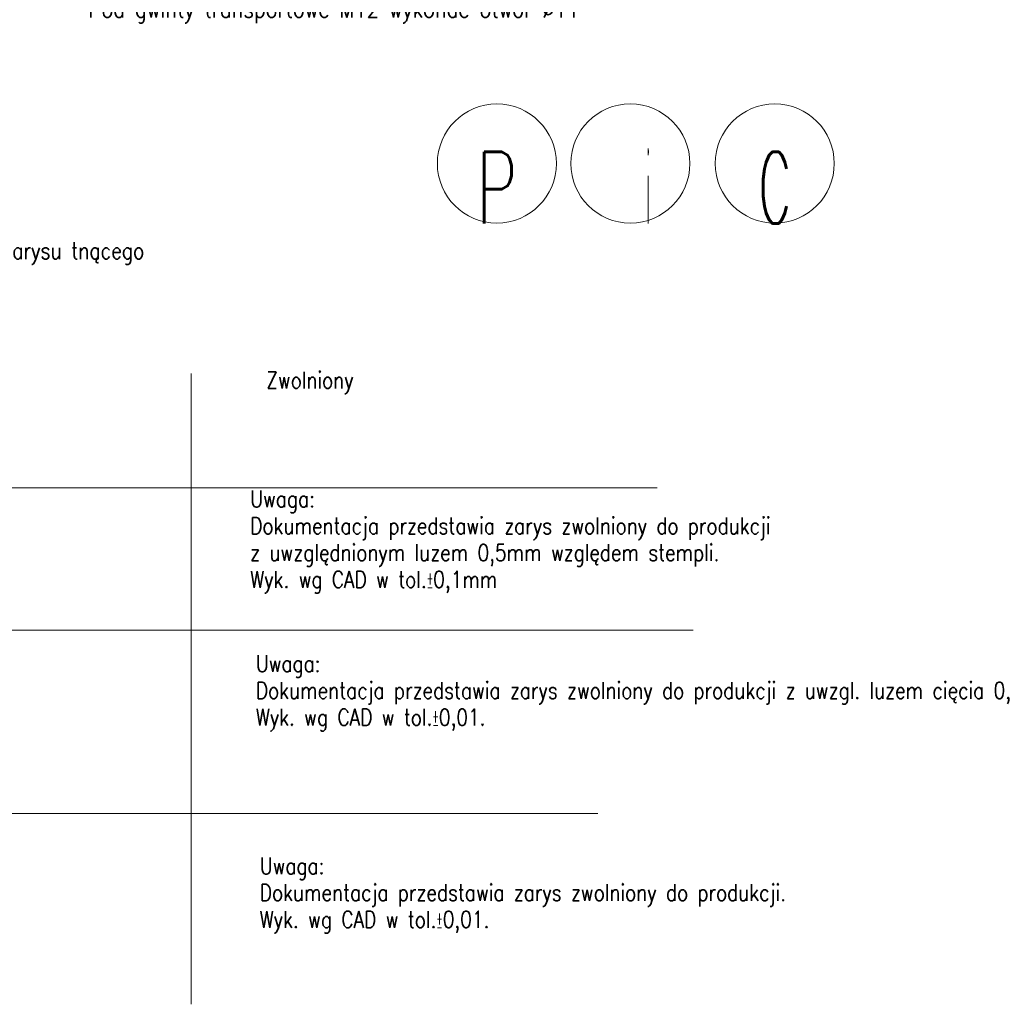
# Model space of a CAD drawing. Header units: millimetres. Extents: x -34 to 6620, y -230 to 4700.
# Tile 7 of 189: x 239 to 445, y -230 to -23. Entities that reach past the tile are written whole.
import ezdxf

# ---------------------------------------------------------------- set-up
doc = ezdxf.new("R2010")
doc.units = ezdxf.units.MM
doc.layers.add('1', color=7, linetype='Continuous', true_color=0xffffff)
doc.styles.add('latin_extended', font='simplex.shx')

# ---------------------------------------------------------------- blocks, each defined once
blk = doc.blocks.new('IDSYMBOL1')
at = {"layer": '1', "color": 1, "linetype": 'Continuous', "lineweight": 13, "insert": (397.146941, -66.149653), "char_height": 15, "attachment_point": 8, "line_spacing_factor": 0.963855, "style": 'latin_extended'}
blk.add_mtext('\\W0.5104;C', dxfattribs=at)
blk = doc.blocks.new('IDSYMBOL2')
at = {"layer": '1', "color": 92, "linetype": 'Continuous', "lineweight": 13, "insert": (338.801819, -66.149653), "char_height": 15, "attachment_point": 8, "line_spacing_factor": 0.963855, "style": 'latin_extended'}
blk.add_mtext('\\W0.6380;P', dxfattribs=at)
blk = doc.blocks.new('IDSYMBOL3')
at = {"layer": '1', "color": 2, "linetype": 'Continuous', "lineweight": 13, "insert": (370.420722, -66.149653), "char_height": 15, "attachment_point": 7, "line_spacing_factor": 0.963855, "style": 'latin_extended'}
blk.add_mtext('\\W0.0656;i', dxfattribs=at)

msp = doc.modelspace()

# ---------------------------------------------------------------- linework, layer by layer
at = {"layer": '1', "color": 163, "linetype": 'Continuous', "lineweight": 18}
for p, q in [((274.585, -97.638), (274.585, -230)), ((16.98, -121.636), (372.449, -121.636)), ((20, -151.51), (380, -151.51)), ((20, -190), (360, -190))]:
    msp.add_line(p, q, dxfattribs=at)
at = {"layer": '1', "color": 92, "linetype": 'Continuous', "lineweight": 13}
msp.add_circle((338.802, -53.597), 12.5, dxfattribs=at)
at = {"layer": '1', "color": 2, "linetype": 'Continuous', "lineweight": 13}
msp.add_circle((366.829, -53.597), 12.5, dxfattribs=at)
at = {"layer": '1', "color": 1, "linetype": 'Continuous', "lineweight": 13}
msp.add_circle((397.147, -53.597), 12.5, dxfattribs=at)

# ---------------------------------------------------------------- block references
at = {"layer": '1', "color": 92, "linetype": 'Continuous', "lineweight": 13}
msp.add_blockref('IDSYMBOL2', (0, 0), dxfattribs=at)
at = {"layer": '1', "color": 2, "linetype": 'Continuous', "lineweight": 13}
msp.add_blockref('IDSYMBOL3', (0, 0), dxfattribs=at)
at = {"layer": '1', "color": 1, "linetype": 'Continuous', "lineweight": 13}
msp.add_blockref('IDSYMBOL1', (0, 0), dxfattribs=at)

# ---------------------------------------------------------------- texts
at = {"layer": '1', "color": 2, "linetype": 'Continuous', "lineweight": 13, "char_height": 3.5, "attachment_point": 7, "line_spacing_factor": 0.963855, "style": 'latin_extended'}
for s, insert in [('\\W0.8674;Pod gwinty transportowe M12 wykonać otwór %%c11\\P ', (253.056, -29.752)), ('\\W0.8247;Rysunek przedstawia poz.21\\PPozycję 22 wykonać jako odbicie lustrzane pozycji 21 za wyjątkiem zarysu tnącego\\P ', (98.876, -80.425)), ('\\W0.8137;Zwolniony\\P ', (290.394, -107.575)), ('\\W0.8157;Uwaga:\\PDokumentacja przedstawia zarys zwolniony do produkcji\\Pz uwzględnionym luzem 0,5mm względem stempli.\\PWyk. wg CAD w tol.\\W0.4079;%%p\\W0.8157;0,1mm\\P\\P ', (287.019, -155.016)), ('\\W0.8157;Uwaga:\\PDokumentacja przedstawia zarys zwolniony do produkcji z uwzgl. luzem cięcia 0,2mm/strona.\\PWyk. wg CAD w tol.\\W0.4079;%%p\\W0.8157;0,01.\\P ', (288.201, -178.311)), ('\\W0.8157;Uwaga:\\PDokumentacja przedstawia zarys zwolniony do produkcji.\\PWyk. wg CAD w tol.\\W0.4079;%%p\\W0.8157;0,01.\\P ', (289.021, -220.735))]:
    msp.add_mtext(s, dxfattribs=dict(at, insert=insert))

doc.saveas('drawing.dxf')
